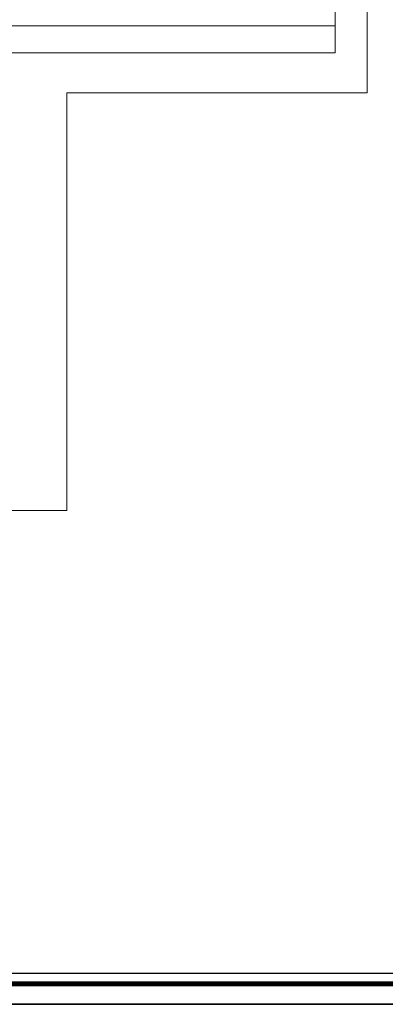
# Model space of a CAD drawing. Header units: metres. Extents: x 5.7 to 89.8, y 4 to 63.5.
# Tile 8 of 14: x 59.4 to 69, y 4 to 29.9. Entities that reach past the tile are written whole.
import ezdxf

# ---------------------------------------------------------------- set-up
doc = ezdxf.new("R2010")
doc.units = ezdxf.units.M
doc.header["$MEASUREMENT"] = 0
for name, color, linetype in [('PDF14_furn', 7, 'Continuous'), ('PDF14_KADR', 7, 'Continuous'), ('PDF14_shib bandi', 7, 'Continuous')]:
    doc.layers.add(name, color=color, linetype=linetype)

msp = doc.modelspace()

# ---------------------------------------------------------------- linework, layer by layer
at = {"layer": 'PDF14_furn', "lineweight": 9}
msp.add_lwpolyline([(68.52, 51.813), (68.52, 28.014), (60.612, 28.014), (60.612, 17.015), (17.667, 17.015), (17.667, 51.813)], close=True, dxfattribs=at)
at = {"layer": 'PDF14_KADR', "lineweight": 25}
for points in [[(5.695, 4.013), (89.785, 4.013), (89.785, 63.476), (5.695, 63.476)], [(5.695, 63.476), (89.785, 63.476), (89.785, 4.013), (5.695, 4.013)], [(6.514, 4.832), (88.841, 4.832), (88.841, 62.657), (6.514, 62.657)]]:
    msp.add_lwpolyline(points, close=True, dxfattribs=at)
at = {"layer": 'PDF14_KADR', "lineweight": 0, "const_width": 0.135}
msp.add_lwpolyline([(6.235, 62.937), (6.235, 4.552), (89.111, 4.552), (89.111, 62.937)], close=True, dxfattribs=at)
at = {"layer": 'PDF14_shib bandi', "lineweight": 18}
msp.add_lwpolyline([(58.869, 50.358), (21.221, 50.358), (21.221, 29.959), (58.975, 29.959), (58.975, 50.358), (58.282, 50.358), (58.282, 50.667), (67.682, 50.667), (67.682, 29.064), (58.282, 29.064), (58.282, 29.959)], dxfattribs=at)
at = {"layer": 'PDF14_shib bandi', "lineweight": 13}
msp.add_lwpolyline([(67.682, 29.776), (58.282, 29.776)], dxfattribs=at)

doc.saveas('drawing.dxf')
